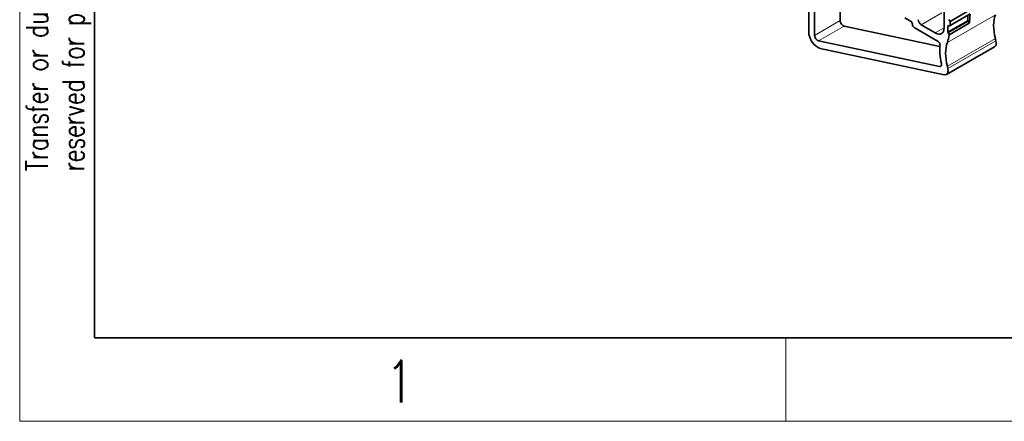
# Model space of a CAD drawing. Header units: millimetres. Extents: x 6 to 292, y 5 to 204.
# Tile 1 of 23: x 6 to 65, y 5 to 29. Entities that reach past the tile are written whole.
import ezdxf

# ---------------------------------------------------------------- set-up
doc = ezdxf.new("R2010")
doc.units = ezdxf.units.MM
for name, color, linetype in [('TEXT', 7, 'Continuous'), ('可见', 7, 'Continuous'), ('图框', 7, 'Continuous'), ('相切', 7, 'Continuous'), ('细实线', 7, 'Continuous'), ('轮廓线', 7, 'Continuous')]:
    doc.layers.add(name, color=color, linetype=linetype)
doc.layers.add('尺寸层', color=5, linetype='Continuous', lineweight=13)
doc.styles.add('SEACAD_romans_shx', font='romans.shx')
doc.styles.add('SEACAD_Solid_Edge_ANSI', font='seans.ttf', dxfattribs={"width": 0.8})

# ---------------------------------------------------------------- blocks, each defined once
blk = doc.blocks.new('SE4')
at = {"layer": '可见', "color": 7, "linetype": 'Continuous', "lineweight": 35}
for p, q in [((61.01, 28.605), (61.01, 36.258)), ((53.232, 33.259), (53.232, 28.155)), ((54.77, 29.043), (54.77, 32.575)), ((52.878, 28.748), (52.878, 30.177)), ((61.364, 28.992), (62.637, 29.726)), ((58.995, 29.013), (58.641, 29.217)), ((62.424, 29.032), (61.222, 28.338)), ((61.252, 28.321), (62.454, 29.015)), ((61.293, 29.114), (61.364, 28.992)), ((62.566, 29.441), (61.364, 28.747)), ((61.364, 28.747), (61.364, 28.992)), ((62.424, 29.032), (62.424, 29.359)), ((62.454, 29.015), (62.424, 29.032)), ((62.523, 28.879), (62.454, 29.015)), ((52.878, 28.748), (52.878, 28.36)), ((60.752, 27.49), (55, 28.716)), ((59.101, 28.809), (59.101, 28.829)), ((60.656, 27.788), (59.207, 28.625)), ((59.631, 28.789), (60.48, 28.299)), ((61.222, 28.747), (61.222, 28.338)), ((61.293, 28.706), (61.222, 28.747)), ((61.364, 28.747), (61.293, 28.706)), ((61.321, 28.185), (62.523, 28.879)), ((53.462, 27.828), (60.73, 26.279)), ((61.222, 28.338), (61.252, 28.321)), ((61.252, 28.321), (61.321, 28.185)), ((61.007, 25.792), (53.568, 27.377)), ((61.151, 25.809), (64.032, 27.473))]:
    blk.add_line(p, q, dxfattribs=at)
for centre, major_axis, start_param, end_param in [((54.947, 28.941), (0.125, -0.217), 3.926991, 5.803323), ((58.995, 28.891), (0.075, -0.13), 0.785398, 2.356194), ((59.631, 28.993), (-0.125, 0.217), 0.785398, 2.356194), ((59.737, 31.051), (2, -3.464), 0.612148, 0.785398), ((65.836, 27.675), (-1.312, 2.273), 0.447327, 1.123469), ((59.207, 28.748), (0.075, -0.13), 3.926991, 5.497787), ((60.48, 28.911), (-0.375, 0.65), 2.356194, 3.926991), ((53.409, 28.053), (0.375, -0.65), 3.926991, 5.803323), ((53.409, 28.053), (-0.125, 0.217), 0.785398, 2.661731), ((60.656, 27.666), (0.075, -0.13), 0.662548, 2.356194), ((58.535, 30.357), (2, -3.464), 0.447327, 0.612148), ((63.782, 27.906), (-0.25, 0.433), 3.141593, 4.225138), ((61.417, 28.432), (2, -3.464), 1.083545, 1.123469), ((62.955, 26.011), (-1.562, 2.706), 0.662548, 1.088376), ((62.955, 26.011), (-1.313, 2.273), 0.447327, 1.123469), ((60.677, 26.504), (-0.125, 0.217), 2.661731, 4.229969), ((60.901, 26.242), (-0.25, 0.433), 2.661731, 4.225138), ((58.535, 26.769), (2, -3.464), 1.083545, 1.123469)]:
    blk.add_ellipse(centre, major_axis=major_axis, ratio=0.57735, start_param=start_param, end_param=end_param, dxfattribs=at)
at = {"layer": '相切', "color": 7, "linetype": 'Continuous', "lineweight": 13}
for p, q in [((53.232, 28.155), (54.77, 29.043)), ((60.869, 29.503), (59.631, 28.789)), ((64.085, 29.397), (61.204, 27.733)), ((55, 28.716), (53.462, 27.828)), ((60.48, 28.299), (61.01, 28.605)), ((61.204, 26.312), (64.085, 27.975)), ((61.239, 26.167), (64.12, 27.831)), ((60.73, 26.279), (60.846, 26.346))]:
    blk.add_line(p, q, dxfattribs=at)
blk = doc.blocks.new('A4-drawing_frame')
at = {"layer": '细实线', "color": 7, "linetype": 'Continuous', "lineweight": 13}
for p, q in [((-286.5, 199), (-286.5, 0)), ((-240.5, 5), (-240.5, 0)), ((-286.5, 0), (0, 0))]:
    blk.add_line(p, q, dxfattribs=at)
at = {"layer": '轮廓线', "color": 7, "linetype": 'Continuous', "lineweight": 35}
for p, q in [((-282, 195), (-282, 5)), ((-282, 5), (-5, 5))]:
    blk.add_line(p, q, dxfattribs=at)
at = {"layer": 'TEXT', "insert": (-286.103, 15), "char_height": 1.3, "width": 171.21782, "attachment_point": 1, "rotation": 90, "style": 'SEACAD_Solid_Edge_ANSI'}
blk.add_mtext('{\\fromans|b0||i0||c0|p34;\\C7;\\H1.3;\\W0.752;Transfer or duplication of this document as well as the utilization or communication of its contents are prohibited unless explicit authorization is granted. Violations will be liable for compensation. All rights      \\P}{\\fromans|b0||i0||c0|p34;\\C7;\\H1.3;\\W0.752;reserved for patent, utility model or designs registrations}{\\fromans|b0||i0||c0|p34;\\C7;\\H1.3;\\W0.752;.}{\\fSolid Edge ANSI|b0||i0||c0|p34;\\C7;\\H1.3;\\W0.752;  非给予明确授权，否则禁止转让、复制、利用、交流本文件的内容。侵犯者将负赔偿责任。本公司保留对涉及发明、实用新型和外观专利的所有权利。}', dxfattribs=at)
at = {"layer": 'TEXT', "insert": (-263.681, 1.134), "char_height": 2.5, "width": 1.88357, "attachment_point": 8, "style": 'SEACAD_romans_shx'}
blk.add_mtext('{\\fromans|b0||i0||c0|p34;\\C7;\\H2.5;\\W0.8;1}', dxfattribs=at)

msp = doc.modelspace()

# ---------------------------------------------------------------- block references
at = {"layer": '图框', "color": 7}
msp.add_blockref('A4-drawing_frame', (292, 5), dxfattribs=at)
at = {"layer": '尺寸层'}
msp.add_blockref('SE4', (0, 0), dxfattribs=at)

doc.saveas('drawing.dxf')
